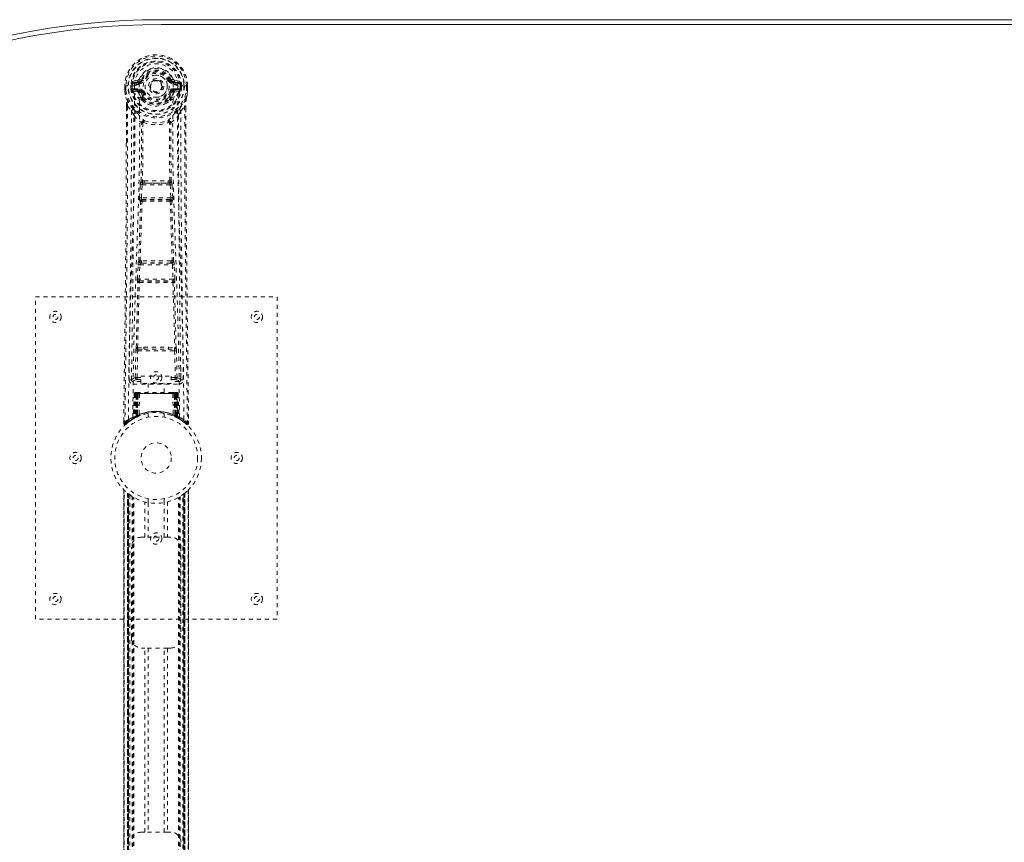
# Model space of a CAD drawing. Header units: inches. Extents: x 1.9 to 85.4, y 23 to 58.7.
# Tile 2 of 4: x 16.3 to 40.7, y 38.3 to 58.7. Entities that reach past the tile are written whole.
import ezdxf

# ---------------------------------------------------------------- set-up
doc = ezdxf.new("R2010")
doc.units = ezdxf.units.IN
doc.header["$MEASUREMENT"] = 0
doc.linetypes.add('SLD-Dashed', pattern=[0.075, 0.05, -0.025])
doc.linetypes.add('SLD-Solid', pattern=[0])

msp = doc.modelspace()

# ---------------------------------------------------------------- linework, layer by layer
at = {"color": 7, "linetype": 'SLD-Solid', "lineweight": 15}
for p, q in [((19.811, 58.704), (67.561, 58.704)), ((19.811, 58.586), (67.561, 58.586)), ((67.561, 58.586), (19.811, 58.586))]:
    msp.add_line(p, q, dxfattribs=at)
at = {"color": 7, "linetype": 'SLD-Dashed', "lineweight": 0}
for p, q in [((19.229, 57.203), (19.11, 57.18)), ((19.317, 57.208), (19.262, 57.23)), ((19.317, 57.208), (19.339, 57.198)), ((20.032, 57.198), (20.054, 57.208)), ((20.054, 57.208), (20.058, 57.2)), ((20.261, 57.18), (20.142, 57.203)), ((18.906, 57.062), (18.906, 56.946)), ((18.91, 57.062), (18.906, 57.062)), ((18.907, 57.063), (18.907, 56.946)), ((18.963, 57.062), (18.91, 57.062)), ((18.936, 57.06), (18.936, 56.946)), ((18.986, 57.062), (18.963, 57.062)), ((19.144, 57.062), (18.986, 57.062)), ((19.057, 56.989), (19.057, 57.059)), ((19.057, 56.989), (19.087, 56.99)), ((19.057, 56.989), (19.057, 56.989)), ((19.092, 57.06), (19.087, 57.059)), ((19.087, 57.059), (19.087, 56.99)), ((19.087, 56.989), (19.092, 56.971)), ((19.092, 56.981), (19.092, 57.06)), ((19.092, 56.971), (19.092, 56.981)), ((19.127, 56.992), (19.127, 56.962)), ((19.127, 56.992), (19.257, 56.992)), ((19.257, 56.937), (19.127, 56.962)), ((19.127, 56.962), (19.257, 56.962)), ((19.14, 57.144), (19.257, 57.164)), ((19.14, 57.144), (19.14, 57.114)), ((19.257, 57.144), (19.14, 57.144)), ((19.257, 57.114), (19.14, 57.114)), ((19.257, 57.164), (19.257, 57.144)), ((19.257, 57.114), (19.257, 57.144)), ((19.257, 56.992), (19.257, 56.962)), ((19.257, 56.937), (19.257, 56.962)), ((19.262, 57.097), (19.262, 57.099)), ((20.109, 57.099), (20.109, 57.097)), ((20.114, 57.164), (20.231, 57.144)), ((20.114, 57.164), (20.114, 57.144)), ((20.231, 57.144), (20.114, 57.144)), ((20.114, 57.114), (20.114, 57.144)), ((20.231, 57.114), (20.114, 57.114)), ((20.114, 56.992), (20.114, 56.962)), ((20.114, 56.992), (20.244, 56.992)), ((20.244, 56.962), (20.114, 56.937)), ((20.114, 56.937), (20.114, 56.962)), ((20.114, 56.962), (20.244, 56.962)), ((20.385, 57.062), (20.227, 57.062)), ((20.231, 57.114), (20.231, 57.144)), ((20.244, 56.962), (20.244, 56.992)), ((20.279, 57.06), (20.284, 57.059)), ((20.279, 56.981), (20.279, 57.06)), ((20.284, 56.989), (20.279, 56.971)), ((20.279, 56.971), (20.279, 56.981)), ((20.285, 56.99), (20.284, 57.059)), ((20.314, 57.06), (20.314, 56.989)), ((20.314, 57.06), (20.314, 57.06)), ((20.314, 56.989), (20.314, 56.989)), ((20.408, 57.062), (20.385, 57.062)), ((20.461, 57.062), (20.408, 57.062)), ((20.436, 56.946), (20.436, 57.06)), ((20.465, 57.062), (20.461, 57.062)), ((20.464, 56.946), (20.464, 57.063)), ((20.465, 57.062), (20.465, 56.946)), ((18.906, 56.946), (18.906, 56.942)), ((19.099, 56.944), (19.102, 56.94)), ((19.102, 56.94), (19.103, 56.939)), ((19.102, 56.939), (19.103, 56.939)), ((19.113, 56.928), (19.103, 56.939)), ((19.113, 56.928), (19.228, 56.907)), ((19.339, 56.907), (19.312, 56.896)), ((19.317, 56.746), (19.317, 56.765)), ((19.337, 56.7), (19.325, 56.718)), ((19.341, 56.77), (19.341, 56.752)), ((20.03, 56.752), (20.031, 56.77)), ((20.059, 56.896), (20.032, 56.907)), ((20.046, 56.718), (20.035, 56.7)), ((20.054, 56.746), (20.054, 56.765)), ((20.144, 56.907), (20.258, 56.928)), ((20.269, 56.94), (20.258, 56.928)), ((20.258, 56.928), (20.258, 56.928)), ((20.258, 56.928), (20.258, 56.928)), ((20.269, 56.94), (20.273, 56.944)), ((20.465, 56.942), (20.465, 56.946)), ((18.948, 56.561), (18.945, 55.637)), ((18.949, 55.637), (18.95, 56.561)), ((18.978, 56.56), (19.074, 56.444)), ((20.297, 56.444), (20.393, 56.56)), ((20.422, 56.507), (20.422, 56.561)), ((20.423, 56.561), (20.423, 56.508)), ((19.358, 56.142), (19.358, 56.142)), ((20.013, 56.142), (20.013, 56.142)), ((19.275, 54.289), (19.292, 54.606)), ((19.32, 54.286), (19.336, 54.604)), ((19.336, 54.604), (20.035, 54.604)), ((19.386, 54.702), (19.346, 54.702)), ((19.355, 54.648), (19.394, 54.649)), ((19.977, 54.649), (19.394, 54.649)), ((19.977, 54.649), (20.016, 54.648)), ((20.025, 54.702), (19.985, 54.702)), ((20.035, 54.604), (20.051, 54.286)), ((20.096, 54.289), (20.079, 54.606)), ((20.051, 54.286), (19.32, 54.286)), ((19.299, 54.194), (19.285, 54.199)), ((19.343, 54.237), (19.329, 54.242)), ((19.329, 54.242), (20.042, 54.242)), ((20.042, 54.242), (20.028, 54.237)), ((20.072, 54.194), (20.087, 54.199)), ((19.22, 52.271), (19.238, 52.624)), ((19.265, 52.269), (19.282, 52.621)), ((19.282, 52.621), (20.089, 52.621)), ((19.32, 52.718), (19.287, 52.717)), ((19.329, 52.666), (19.297, 52.666)), ((20.042, 52.666), (19.329, 52.666)), ((20.042, 52.666), (20.074, 52.666)), ((20.084, 52.717), (20.052, 52.718)), ((20.089, 52.621), (20.106, 52.269)), ((20.151, 52.271), (20.134, 52.624)), ((19.227, 52.181), (19.235, 52.178)), ((20.106, 52.269), (19.265, 52.269)), ((19.279, 52.22), (19.271, 52.224)), ((19.271, 52.224), (20.1, 52.224)), ((20.1, 52.224), (20.092, 52.22)), ((20.136, 52.178), (20.144, 52.181)), ((16.686, 43.829), (16.686, 51.829)), ((16.686, 51.829), (22.686, 51.829)), ((22.686, 51.829), (22.686, 43.829)), ((19.167, 49.826), (19.182, 50.487)), ((19.212, 49.825), (19.227, 50.486)), ((19.224, 50.571), (19.381, 50.578)), ((19.227, 50.486), (20.144, 50.486)), ((19.235, 50.527), (19.388, 50.529)), ((19.388, 50.529), (19.983, 50.529)), ((19.983, 50.529), (20.136, 50.527)), ((19.99, 50.578), (20.147, 50.571)), ((20.144, 50.486), (20.16, 49.825)), ((20.204, 49.826), (20.189, 50.487)), ((19.077, 50.058), (19.073, 49.771)), ((20.298, 49.771), (20.295, 50.059)), ((19.073, 49.769), (19.074, 49.761)), ((19.118, 49.723), (19.118, 49.663)), ((19.306, 49.723), (19.118, 49.723)), ((19.118, 49.663), (20.253, 49.663)), ((19.212, 49.78), (19.212, 49.825)), ((19.212, 49.825), (19.306, 49.825)), ((19.212, 49.78), (19.306, 49.78)), ((19.306, 49.856), (20.056, 49.856)), ((19.306, 49.676), (19.306, 49.856)), ((20.056, 49.676), (19.306, 49.676)), ((19.491, 49.676), (19.491, 49.454)), ((19.881, 49.454), (19.881, 49.676)), ((20.056, 49.856), (20.056, 49.676)), ((20.056, 49.825), (20.16, 49.825)), ((20.056, 49.78), (20.16, 49.78)), ((20.253, 49.723), (20.056, 49.723)), ((20.16, 49.78), (20.16, 49.825)), ((20.253, 49.663), (20.253, 49.723)), ((20.297, 49.761), (20.298, 49.769)), ((19.14, 49.425), (19.119, 48.819)), ((19.153, 49.425), (19.132, 48.827)), ((19.153, 49.425), (19.14, 49.425)), ((19.174, 49.428), (19.151, 48.835)), ((19.171, 49.425), (19.151, 48.838)), ((19.239, 49.425), (19.171, 49.425)), ((19.179, 49.425), (19.178, 48.868)), ((19.187, 49.454), (19.179, 49.454)), ((19.186, 49.425), (19.179, 49.425)), ((19.193, 49.454), (19.183, 49.454)), ((19.186, 49.425), (20.185, 49.425)), ((19.186, 48.871), (19.186, 49.425)), ((19.192, 48.874), (19.192, 49.425)), ((19.192, 49.425), (19.199, 49.425)), ((19.199, 49.454), (19.193, 49.454)), ((19.199, 49.425), (19.199, 48.878)), ((20.172, 49.425), (19.199, 49.425)), ((19.255, 49.454), (19.201, 49.454)), ((19.211, 49.425), (19.21, 48.883)), ((19.217, 49.454), (19.211, 49.454)), ((19.217, 49.425), (19.211, 49.425)), ((19.217, 49.454), (19.255, 49.454)), ((19.217, 49.425), (20.154, 49.425)), ((19.217, 48.886), (19.217, 49.425)), ((19.219, 48.873), (19.239, 49.425)), ((19.239, 49.425), (19.22, 48.874)), ((19.27, 49.425), (19.239, 49.425)), ((19.239, 49.425), (19.239, 49.425)), ((19.27, 49.425), (19.265, 48.903)), ((19.277, 49.454), (19.269, 49.454)), ((20.102, 49.425), (19.27, 49.425)), ((20.094, 49.454), (19.277, 49.454)), ((20.102, 49.454), (20.094, 49.454)), ((20.102, 49.425), (20.106, 48.903)), ((20.132, 49.425), (20.102, 49.425)), ((20.17, 49.454), (20.116, 49.454)), ((20.116, 49.454), (20.154, 49.454)), ((20.151, 48.874), (20.132, 49.425)), ((20.132, 49.425), (20.133, 49.425)), ((20.133, 49.425), (20.152, 48.873)), ((20.2, 49.425), (20.133, 49.425)), ((20.16, 49.454), (20.154, 49.454)), ((20.16, 49.425), (20.154, 49.425)), ((20.154, 49.425), (20.154, 48.886)), ((20.161, 48.883), (20.16, 49.425)), ((20.178, 49.454), (20.172, 49.454)), ((20.172, 48.878), (20.172, 49.425)), ((20.172, 49.425), (20.179, 49.425)), ((20.188, 49.454), (20.178, 49.454)), ((20.179, 49.425), (20.179, 48.874)), ((20.192, 49.454), (20.185, 49.454)), ((20.192, 49.425), (20.185, 49.425)), ((20.185, 49.425), (20.185, 48.871)), ((20.193, 48.868), (20.192, 49.425)), ((20.22, 48.835), (20.197, 49.428)), ((20.2, 49.425), (20.22, 48.838)), ((20.218, 49.425), (20.239, 48.827)), ((20.231, 49.425), (20.218, 49.425)), ((20.231, 49.425), (20.253, 48.819)), ((19.486, 48.936), (19.486, 48.84)), ((19.886, 48.84), (19.886, 48.936)), ((18.88, 48.754), (18.879, 48.688)), ((18.88, 48.754), (18.879, 48.687)), ((18.879, 48.687), (18.909, 48.687)), ((18.881, 48.751), (18.881, 48.687)), ((18.928, 48.666), (18.97, 48.7)), ((19.104, 48.795), (19.117, 48.803)), ((19.119, 48.819), (19.132, 48.827)), ((19.136, 48.813), (19.202, 48.847)), ((19.151, 48.838), (19.219, 48.873)), ((19.178, 48.868), (19.186, 48.871)), ((19.191, 48.842), (19.178, 48.868)), ((19.191, 48.842), (19.182, 48.838)), ((19.198, 48.845), (19.191, 48.842)), ((19.199, 48.878), (19.192, 48.874)), ((19.204, 48.848), (19.192, 48.874)), ((19.196, 48.844), (19.204, 48.848)), ((19.211, 48.851), (19.199, 48.878)), ((19.202, 48.847), (19.203, 48.848)), ((19.203, 48.848), (19.211, 48.851)), ((19.21, 48.883), (19.217, 48.886)), ((19.222, 48.857), (19.21, 48.883)), ((19.22, 48.874), (19.219, 48.873)), ((19.229, 48.859), (19.222, 48.857)), ((20.154, 48.886), (20.143, 48.859)), ((20.149, 48.857), (20.143, 48.859)), ((20.161, 48.883), (20.149, 48.857)), ((20.152, 48.873), (20.151, 48.874)), ((20.152, 48.873), (20.22, 48.838)), ((20.154, 48.886), (20.161, 48.883)), ((20.172, 48.878), (20.16, 48.851)), ((20.179, 48.874), (20.167, 48.848)), ((20.168, 48.848), (20.169, 48.847)), ((20.169, 48.847), (20.184, 48.84)), ((20.179, 48.874), (20.172, 48.878)), ((20.185, 48.871), (20.173, 48.845)), ((20.18, 48.842), (20.173, 48.845)), ((20.193, 48.868), (20.18, 48.842)), ((20.207, 48.828), (20.18, 48.842)), ((20.185, 48.871), (20.193, 48.868)), ((20.201, 48.831), (20.236, 48.813)), ((20.239, 48.827), (20.253, 48.819)), ((20.248, 48.807), (20.261, 48.799)), ((20.254, 48.803), (20.267, 48.795)), ((20.401, 48.7), (20.443, 48.666)), ((20.462, 48.687), (20.442, 48.665)), ((20.492, 48.688), (20.491, 48.755)), ((18.88, 47.042), (18.88, 34.615)), ((18.881, 47.044), (18.881, 34.613)), ((18.881, 34.614), (18.881, 47.043)), ((18.893, 34.627), (18.893, 47.031)), ((18.971, 34.697), (18.971, 46.96)), ((18.971, 46.96), (18.971, 34.697)), ((18.975, 46.956), (18.975, 34.701)), ((18.979, 34.704), (18.979, 46.953)), ((18.979, 46.953), (18.979, 34.704)), ((18.985, 46.949), (18.985, 34.709)), ((18.994, 34.716), (18.994, 46.941)), ((18.995, 34.717), (18.995, 46.94)), ((18.997, 46.939), (18.997, 34.718)), ((18.999, 46.937), (18.999, 34.72)), ((20.372, 34.72), (20.372, 46.937)), ((20.374, 34.718), (20.374, 46.939)), ((20.376, 46.94), (20.376, 34.717)), ((20.38, 46.944), (20.38, 34.714)), ((20.392, 46.953), (20.392, 34.704)), ((20.392, 34.704), (20.392, 46.953)), ((20.395, 34.702), (20.395, 46.955)), ((20.396, 34.701), (20.396, 46.956)), ((20.401, 46.96), (20.401, 34.697)), ((20.401, 34.697), (20.401, 46.96)), ((20.479, 47.031), (20.479, 34.627)), ((20.491, 34.613), (20.491, 47.044)), ((20.491, 47.043), (20.491, 34.614)), ((20.491, 34.615), (20.491, 47.042)), ((19.03, 46.915), (19.03, 34.743)), ((19.087, 34.781), (19.087, 46.876)), ((19.113, 34.797), (19.113, 46.86)), ((19.13, 34.807), (19.13, 46.85)), ((19.404, 45.864), (19.404, 46.739)), ((19.486, 46.818), (19.486, 46.721)), ((19.488, 46.721), (19.488, 45.864)), ((19.883, 45.864), (19.883, 46.721)), ((19.886, 46.721), (19.886, 46.818)), ((19.967, 46.739), (19.967, 45.864)), ((20.241, 34.807), (20.241, 46.85)), ((20.259, 34.797), (20.259, 46.86)), ((20.284, 34.781), (20.284, 46.876)), ((20.35, 34.737), (20.35, 46.921)), ((19.321, 45.864), (19.404, 45.864)), ((19.967, 45.864), (19.404, 45.864)), ((19.967, 45.864), (20.051, 45.864)), ((19.071, 43.364), (19.071, 45.614)), ((20.301, 45.614), (20.301, 43.364)), ((22.686, 43.829), (16.686, 43.829)), ((19.404, 43.114), (19.321, 43.114)), ((19.404, 38.544), (19.404, 43.114)), ((19.967, 43.114), (19.404, 43.114)), ((19.488, 43.114), (19.488, 38.544)), ((19.883, 38.544), (19.883, 43.114)), ((19.967, 43.114), (19.967, 38.544)), ((20.051, 43.114), (19.967, 43.114)), ((19.321, 38.544), (19.404, 38.544)), ((19.967, 38.544), (19.404, 38.544)), ((19.967, 38.544), (20.051, 38.544))]:
    msp.add_line(p, q, dxfattribs=at)
at = {"color": 7, "linetype": 'SLD-Dashed', "lineweight": 0, "flags": 128}
for points in [[(19.262, 57.099), (19.268, 57.176), (19.291, 57.25), (19.33, 57.319), (19.384, 57.379), (19.449, 57.428), (19.523, 57.464), (19.603, 57.486), (19.686, 57.493), (19.768, 57.486), (19.848, 57.464), (19.922, 57.428), (19.987, 57.379), (20.041, 57.319), (20.08, 57.25), (20.103, 57.176), (20.109, 57.099)], [(19.307, 57.192), (19.313, 57.199), (19.317, 57.208)], [(18.906, 57.062), (18.906, 57.062), (18.907, 57.062), (18.907, 57.062)], [(18.998, 48.781), (19.005, 49.828), (19.025, 50.873), (19.054, 51.915), (19.089, 52.953), (19.123, 53.987), (19.149, 55.017), (19.157, 56.042), (19.145, 57.062)], [(19.087, 56.989), (19.087, 56.99), (19.087, 56.99)], [(19.092, 56.981), (19.109, 56.989), (19.127, 56.992)], [(19.14, 57.114), (19.117, 57.118), (19.097, 57.131)], [(19.107, 48.836), (19.116, 49.881), (19.137, 50.924), (19.169, 51.964), (19.206, 52.999), (19.242, 54.03), (19.269, 55.057), (19.277, 56.079), (19.262, 57.096)], [(19.257, 57.164), (19.294, 57.178), (19.307, 57.192)], [(19.367, 57.187), (19.361, 57.189), (19.356, 57.191), (19.351, 57.193), (19.347, 57.195), (19.344, 57.196), (19.341, 57.197), (19.34, 57.198), (19.339, 57.198)], [(20.005, 57.187), (20.01, 57.189), (20.015, 57.191), (20.02, 57.193), (20.024, 57.195), (20.027, 57.196), (20.03, 57.197), (20.032, 57.198), (20.032, 57.198)], [(20.264, 48.836), (20.256, 49.881), (20.234, 50.924), (20.203, 51.964), (20.165, 53), (20.129, 54.031), (20.103, 55.058), (20.095, 56.08), (20.109, 57.096)], [(20.373, 48.781), (20.366, 49.828), (20.347, 50.873), (20.317, 51.915), (20.282, 52.953), (20.248, 53.987), (20.223, 55.017), (20.214, 56.042), (20.227, 57.062)], [(20.274, 57.131), (20.254, 57.118), (20.231, 57.114)], [(20.244, 56.992), (20.263, 56.989), (20.279, 56.981)], [(20.284, 57.059), (20.288, 57.06), (20.295, 57.06), (20.304, 57.06), (20.314, 57.06)], [(20.285, 56.99), (20.284, 56.99), (20.284, 56.989)], [(20.314, 56.989), (20.304, 56.989), (20.295, 56.99), (20.288, 56.99), (20.285, 56.99)], [(20.464, 57.062), (20.464, 57.062), (20.465, 57.062), (20.465, 57.062)], [(18.906, 56.946), (18.919, 56.849), (18.935, 56.772)], [(18.906, 56.942), (18.907, 56.942), (18.909, 56.942), (18.912, 56.943), (18.916, 56.943), (18.92, 56.944), (18.925, 56.944), (18.93, 56.945), (18.936, 56.946)], [(18.936, 56.946), (18.929, 56.946), (18.923, 56.946), (18.918, 56.946), (18.913, 56.946), (18.909, 56.946), (18.907, 56.946), (18.906, 56.946), (18.906, 56.946)], [(18.906, 56.942), (18.918, 56.852), (18.937, 56.761)], [(18.935, 56.772), (18.935, 56.767), (18.937, 56.761)], [(19.116, 56.483), (19.016, 56.607), (18.937, 56.761)], [(19.255, 56.885), (19.241, 56.902), (19.228, 56.907)], [(19.317, 56.765), (19.285, 56.817), (19.255, 56.885)], [(19.312, 56.896), (19.339, 56.832), (19.369, 56.783)], [(19.367, 56.919), (19.361, 56.916), (19.356, 56.914), (19.351, 56.912), (19.347, 56.911), (19.344, 56.909), (19.341, 56.908), (19.34, 56.907), (19.339, 56.907)], [(20.002, 56.783), (20.032, 56.832), (20.059, 56.896)], [(20.005, 56.919), (20.01, 56.916), (20.015, 56.914), (20.02, 56.912), (20.024, 56.911), (20.027, 56.909), (20.03, 56.908), (20.032, 56.907), (20.032, 56.907)], [(20.054, 56.765), (20.087, 56.817), (20.116, 56.885)], [(20.116, 56.885), (20.13, 56.902), (20.144, 56.907)], [(20.255, 56.483), (20.356, 56.607), (20.435, 56.761)], [(20.435, 56.761), (20.452, 56.841), (20.465, 56.942)], [(20.435, 56.761), (20.436, 56.767), (20.436, 56.772)], [(20.465, 56.946), (20.452, 56.849), (20.436, 56.772)], [(20.465, 56.946), (20.466, 56.946), (20.464, 56.946), (20.462, 56.946), (20.458, 56.946), (20.454, 56.946), (20.448, 56.946), (20.442, 56.946), (20.436, 56.946)], [(20.465, 56.942), (20.464, 56.942), (20.462, 56.942), (20.459, 56.943), (20.456, 56.943), (20.451, 56.944), (20.446, 56.944), (20.441, 56.945), (20.436, 56.946)], [(18.978, 56.56), (18.976, 55.094), (18.967, 53.622), (18.953, 52.175), (18.95, 51.954), (18.948, 51.724), (18.945, 51.521), (18.943, 51.322), (18.94, 51.107), (18.938, 50.957), (18.936, 50.8), (18.934, 50.643), (18.933, 50.526), (18.931, 50.386), (18.929, 50.224), (18.924, 49.891), (18.922, 49.687), (18.919, 49.432), (18.915, 49.171), (18.912, 48.922), (18.909, 48.687)], [(18.948, 56.561), (18.948, 56.561), (18.949, 56.561), (18.951, 56.56), (18.955, 56.56), (18.96, 56.56), (18.966, 56.56), (18.972, 56.56), (18.978, 56.56)], [(19.337, 56.7), (19.411, 56.642), (19.468, 56.613)], [(19.903, 56.613), (19.96, 56.642), (20.035, 56.7)], [(20.393, 56.56), (20.399, 56.56), (20.405, 56.56), (20.411, 56.56), (20.416, 56.56), (20.42, 56.56), (20.422, 56.561), (20.423, 56.561), (20.423, 56.561)], [(20.393, 56.56), (20.395, 55.096), (20.404, 53.622), (20.418, 52.175), (20.421, 51.928), (20.424, 51.669), (20.427, 51.454), (20.43, 51.225), (20.433, 50.975), (20.436, 50.704), (20.439, 50.486), (20.442, 50.223), (20.447, 49.899), (20.449, 49.689), (20.453, 49.431), (20.456, 49.169), (20.459, 48.921), (20.462, 48.687)], [(20.423, 56.508), (20.431, 53.938), (20.459, 51.313), (20.492, 48.687)], [(19.074, 56.444), (19.074, 55.924), (19.072, 55.391), (19.069, 54.845), (19.066, 54.331), (19.062, 53.801), (19.056, 53.249), (19.051, 52.76), (19.048, 52.503), (19.045, 52.23), (19.041, 51.941), (19.037, 51.637), (19.034, 51.362), (19.031, 51.121), (19.028, 50.93), (19.025, 50.715), (19.022, 50.474), (19.019, 50.249), (19.017, 50.056), (19.015, 49.896), (19.013, 49.769)], [(19.133, 56.331), (19.22, 56.231), (19.32, 56.143)], [(19.212, 56.395), (19.221, 56.386), (19.226, 56.38)], [(20.051, 56.143), (20.152, 56.231), (20.238, 56.331)], [(20.145, 56.38), (20.15, 56.386), (20.16, 56.395)], [(20.358, 49.769), (20.357, 49.905), (20.354, 50.077), (20.352, 50.286), (20.348, 50.531), (20.345, 50.78), (20.342, 50.999), (20.34, 51.153), (20.338, 51.291), (20.337, 51.412), (20.335, 51.568), (20.333, 51.731), (20.331, 51.887), (20.321, 52.7), (20.312, 53.518), (20.304, 54.491), (20.299, 55.481), (20.297, 56.444)], [(19.311, 54.695), (19.321, 55.416), (19.322, 56.134)], [(19.368, 56.153), (19.363, 56.162), (19.356, 56.168), (19.348, 56.171), (19.34, 56.171), (19.333, 56.168), (19.327, 56.162), (19.322, 56.153), (19.32, 56.143)], [(19.358, 56.142), (19.357, 55.423), (19.346, 54.702)], [(20.051, 56.143), (20.049, 56.153), (20.045, 56.162), (20.038, 56.168), (20.031, 56.171), (20.023, 56.171), (20.015, 56.168), (20.008, 56.162), (20.003, 56.153)], [(20.025, 54.702), (20.014, 55.423), (20.013, 56.142)], [(20.061, 54.695), (20.05, 55.416), (20.049, 56.134)], [(18.945, 55.637), (18.94, 53.938), (18.913, 51.313), (18.88, 48.754)], [(19.292, 54.606), (19.297, 54.606), (19.307, 54.605), (19.321, 54.605), (19.336, 54.604)], [(19.355, 54.648), (19.354, 54.648), (19.352, 54.647), (19.349, 54.644), (19.343, 54.634), (19.339, 54.62), (19.336, 54.604)], [(19.386, 54.702), (19.686, 54.704), (19.985, 54.702)], [(19.394, 54.649), (19.686, 54.65), (19.977, 54.649)], [(20.035, 54.604), (20.05, 54.605), (20.064, 54.605), (20.074, 54.606), (20.079, 54.606)], [(19.275, 54.289), (19.28, 54.288), (19.291, 54.288), (19.305, 54.287), (19.32, 54.286)], [(19.329, 54.242), (19.324, 54.245), (19.321, 54.255), (19.32, 54.262), (19.319, 54.27), (19.319, 54.278), (19.32, 54.286)], [(20.051, 54.286), (20.052, 54.278), (20.052, 54.27), (20.052, 54.262), (20.051, 54.255), (20.047, 54.245), (20.042, 54.242)], [(20.051, 54.286), (20.066, 54.287), (20.08, 54.288), (20.091, 54.288), (20.096, 54.289)], [(19.253, 52.713), (19.277, 53.455), (19.299, 54.194)], [(19.287, 52.717), (19.312, 53.46), (19.335, 54.2)], [(20.037, 54.2), (20.059, 53.46), (20.084, 52.717)], [(20.119, 52.713), (20.094, 53.455), (20.072, 54.194)], [(19.238, 52.624), (19.24, 52.656), (19.24, 52.658)], [(19.238, 52.624), (19.242, 52.623), (19.252, 52.623), (19.267, 52.622), (19.282, 52.621)], [(20.089, 52.621), (20.104, 52.622), (20.119, 52.623), (20.129, 52.623), (20.134, 52.624)], [(20.134, 52.624), (20.131, 52.656), (20.131, 52.658)], [(19.191, 50.569), (19.211, 51.375), (19.235, 52.178)], [(19.22, 52.271), (19.225, 52.271), (19.235, 52.27), (19.25, 52.27), (19.265, 52.269)], [(19.224, 50.571), (19.244, 51.377), (19.269, 52.181)], [(20.102, 52.181), (20.127, 51.377), (20.147, 50.571)], [(20.106, 52.269), (20.121, 52.27), (20.136, 52.27), (20.146, 52.271), (20.151, 52.271)], [(20.18, 50.569), (20.161, 51.375), (20.136, 52.178)], [(19.182, 50.487), (19.187, 50.487), (19.197, 50.487), (19.212, 50.486), (19.227, 50.486)], [(19.381, 50.578), (19.686, 50.578), (19.99, 50.578)], [(19.388, 50.529), (19.686, 50.529), (19.983, 50.529)], [(20.144, 50.486), (20.159, 50.486), (20.174, 50.487), (20.184, 50.487), (20.189, 50.487)], [(19.167, 49.826), (19.097, 49.797), (19.073, 49.769)], [(19.118, 49.723), (19.142, 49.752), (19.212, 49.78)], [(19.167, 49.826), (19.172, 49.826), (19.182, 49.826), (19.196, 49.825), (19.212, 49.825)], [(20.16, 49.825), (20.176, 49.825), (20.19, 49.826), (20.2, 49.826), (20.204, 49.826)], [(20.16, 49.78), (20.229, 49.752), (20.253, 49.723)], [(20.298, 49.769), (20.274, 49.797), (20.204, 49.826)], [(19.14, 49.425), (19.143, 49.425), (19.151, 49.425), (19.164, 49.425), (19.179, 49.425)], [(19.192, 49.425), (19.178, 49.425), (19.165, 49.425), (19.157, 49.425), (19.153, 49.425)], [(19.171, 49.425), (19.172, 49.425), (19.174, 49.425), (19.177, 49.425), (19.182, 49.425), (19.188, 49.425), (19.195, 49.425), (19.203, 49.425), (19.211, 49.425)], [(20.16, 49.425), (20.169, 49.425), (20.176, 49.425), (20.183, 49.425), (20.189, 49.425), (20.194, 49.425), (20.198, 49.425), (20.2, 49.425), (20.2, 49.425)], [(20.17, 49.454), (20.17, 49.454), (20.168, 49.454)], [(20.218, 49.425), (20.215, 49.425), (20.206, 49.425), (20.194, 49.425), (20.179, 49.425)], [(20.192, 49.425), (20.208, 49.425), (20.22, 49.425), (20.229, 49.425), (20.231, 49.425)], [(20.2, 49.424), (20.199, 49.431), (20.198, 49.433)], [(18.882, 48.688), (18.884, 48.68), (18.887, 48.672), (18.892, 48.666), (18.899, 48.661), (18.906, 48.658), (18.913, 48.657), (18.921, 48.659), (18.927, 48.663)], [(18.929, 48.665), (18.962, 48.693), (18.97, 48.7)], [(19.046, 48.756), (19.095, 48.789), (19.14, 48.814)], [(19.186, 48.871), (19.191, 48.861), (19.195, 48.853), (19.198, 48.847), (19.198, 48.845)], [(19.217, 48.886), (19.221, 48.876), (19.225, 48.867), (19.228, 48.861), (19.229, 48.859)], [(20.222, 48.83), (20.221, 48.836), (20.221, 48.838)], [(20.237, 48.812), (20.276, 48.789), (20.325, 48.757)], [(20.259, 48.802), (20.252, 48.813), (20.248, 48.827)], [(20.444, 48.667), (20.451, 48.663), (20.459, 48.661), (20.467, 48.66), (20.475, 48.662), (20.482, 48.665), (20.487, 48.671), (20.491, 48.677), (20.492, 48.685)], [(20.492, 48.687), (20.492, 48.688), (20.49, 48.688), (20.483, 48.687), (20.474, 48.687), (20.468, 48.687), (20.462, 48.687)]]:
    msp.add_lwpolyline(points, dxfattribs=at)
at = {"color": 7, "linetype": 'SLD-Dashed', "lineweight": 0}
for centre, radius in [((19.686, 57.053), 0.7), ((19.686, 57.053), 0.69), ((19.686, 57.053), 0.623), ((19.686, 57.053), 0.32), ((19.686, 57.053), 0.275), ((19.686, 57.053), 0.188), ((19.686, 57.053), 0.157), ((19.686, 57.053), 0.142), ((19.686, 57.053), 0.139), ((19.686, 57.053), 0.138), ((17.186, 51.329), 0.14), ((17.186, 51.329), 0.0625), ((22.186, 51.329), 0.14), ((22.186, 51.329), 0.0625), ((19.686, 49.829), 0.14), ((19.686, 49.829), 0.0625), ((19.686, 47.829), 1.125), ((19.686, 47.829), 1.03), ((19.686, 47.829), 0.376), ((17.686, 47.829), 0.141), ((21.686, 47.829), 0.14), ((17.686, 47.829), 0.0625), ((21.686, 47.829), 0.0625), ((19.686, 45.829), 0.141), ((19.686, 45.829), 0.0625), ((17.186, 44.329), 0.14), ((17.186, 44.329), 0.0625), ((22.186, 44.329), 0.14), ((22.186, 44.329), 0.0625)]:
    msp.add_circle(centre, radius, dxfattribs=at)
at = {"color": 7, "linetype": 'SLD-Solid', "lineweight": 15}
for radius in [17.875, 17.757, 17.757]:
    msp.add_arc((19.811, 40.829), radius, 90, 270, dxfattribs=at)
at = {"color": 7, "linetype": 'SLD-Dashed', "lineweight": 0}
for centre, radius, start, end in [((19.686, 57.053), 0.78, 0, 179.3038), ((19.686, 57.053), 0.78, 0.7166, 179.2834), ((19.686, 57.053), 0.75, 0.5684, 179.4316), ((19.686, 57.053), 0.629, 0.6528, 179.3472), ((19.686, 57.053), 0.599, 0.6527, 179.3473), ((19.686, 57.068), 0.541, 359.3501, 180.6499), ((19.686, 57.053), 0.459, 22.774, 157.226), ((19.686, 57.053), 0.4, 22.774, 157.226), ((19.258, 57.194), 0.0301, 162.3516, 268.5753), ((19.22, 57.248), 0.0454, 281.2502, 337.5703), ((19.686, 57.053), 0.376, 22.774, 157.226), ((19.686, 57.053), 0.346, 22.7738, 157.2262), ((19.686, 57.053), 0.275, 90.0001, 269.9999), ((19.686, 57.053), 0.275, 270.0001, 89.9999), ((20.652, 55.86), 1.474, 111.6203, 113.9262), ((20.12, 57.235), 0.0715, 209.6306, 265.2066), ((20.151, 57.248), 0.0454, 202.4878, 258.6917), ((20.114, 57.194), 0.0301, 271.4243, 17.6488), ((18.954, 57.584), 0.524, 264.9411, 268.044), ((19.084, 58.108), 1.049, 268.5369, 270.1565), ((19.686, 57.053), 0.632, 185.8274, 354.1726), ((19.686, 57.053), 0.602, 186.0327, 353.9673), ((19.686, 57.053), 0.593, 172.3909, 179.3289), ((19.178, 56.978), 0.0864, 184.5767, 202.6877), ((19.301, 57.104), 0.206, 158.3384, 172.3452), ((19.126, 56.931), 0.0306, 89.0724, 154.5732), ((19.139, 57.174), 0.0299, 167.8899, 271.9542), ((19.264, 56.875), 0.221, 90.3085, 122.52), ((19.257, 57.233), 0.089, 270, 337.226), ((19.257, 57.233), 0.119, 270.001, 337.2257), ((19.257, 56.873), 0.119, 22.7738, 89.9995), ((19.257, 56.873), 0.089, 22.774, 90), ((20.114, 57.233), 0.119, 202.775, 269.9994), ((20.114, 56.873), 0.119, 90.0001, 157.2255), ((20.114, 57.233), 0.089, 202.774, 270), ((20.114, 56.873), 0.089, 90, 157.226), ((20.103, 56.864), 0.233, 58.0388, 88.5928), ((20.232, 57.174), 0.0299, 268.0482, 12.1078), ((20.245, 56.931), 0.0306, 25.4343, 90.9201), ((20.07, 57.104), 0.206, 7.6602, 21.6555), ((20.164, 56.985), 0.116, 339.6374, 353.1077), ((19.686, 57.053), 0.593, 0.6711, 7.6091), ((20.421, 57.551), 0.491, 271.7202, 275.03), ((18.936, 56.946), 0.03, 180.0028, 185.051), ((19.686, 57.053), 0.787, 188.0937, 351.9063), ((17.762, 56.591), 1.187, 358.5706, 8.7912), ((19.686, 57.053), 0.758, 188.0937, 351.9063), ((15.464, 55.944), 3.568, 9.9429, 13.2522), ((19.555, 57.149), 0.499, 204.8889, 243.9933), ((19.494, 57.15), 0.441, 210.2268, 246.4265), ((19.257, 56.907), 0.0299, 91.0999, 178.7741), ((19.285, 56.879), 0.031, 31.5729, 169.8998), ((19.251, 56.872), 0.0649, 21.3196, 85.0763), ((19.347, 56.762), 0.0305, 44.5487, 174.2825), ((19.339, 56.725), 0.0459, 88.3018, 118.8646), ((19.34, 56.706), 0.046, 88.2957, 118.8062), ((19.362, 56.743), 0.0449, 175.0918, 213.9402), ((19.376, 56.697), 0.0396, 127.1306, 174.8136), ((19.686, 57.053), 0.376, 202.774, 337.226), ((19.368, 56.748), 0.0347, 87.2625, 140.6069), ((19.686, 57.065), 0.453, 220.4514, 319.5486), ((19.374, 56.753), 0.033, 181.8709, 228.3863), ((19.686, 57.092), 0.494, 227.4888, 312.5112), ((19.686, 57.053), 0.346, 202.7741, 337.2259), ((19.686, 57.046), 0.411, 219.7066, 320.2934), ((20.024, 56.762), 0.0305, 5.7216, 135.4472), ((20.004, 56.748), 0.0347, 39.3986, 92.7321), ((19.997, 56.753), 0.033, 311.6125, 358.1187), ((19.995, 56.697), 0.0396, 5.1697, 52.8768), ((20.032, 56.706), 0.0459, 61.1857, 91.7097), ((20.032, 56.725), 0.0459, 61.1354, 91.6982), ((19.821, 57.144), 0.492, 295.7072, 335.4808), ((20.009, 56.743), 0.0448, 326.2137, 4.9464), ((19.877, 57.15), 0.441, 293.5931, 329.7441), ((20.12, 56.872), 0.0649, 94.9221, 158.682), ((20.086, 56.879), 0.031, 10.1751, 148.3528), ((20.114, 56.907), 0.0299, 1.1684, 88.9531), ((23.907, 55.944), 3.568, 166.7478, 170.0571), ((21.61, 56.591), 1.187, 171.2126, 181.4269), ((19.408, 56.126), 0.461, 129.1758, 136.3338), ((20.669, 58.064), 2.215, 225.5106, 228.8662), ((19.686, 57.033), 0.473, 242.6129, 297.3874), ((18.703, 58.063), 2.215, 311.1342, 314.4905), ((19.964, 56.126), 0.461, 43.6655, 50.8246), ((-480.378, 57.649), 499.513, 359.09606, 359.84884), ((14.341, 53.893), 5.377, 26.9701, 28.3301), ((19.194, 56.329), 0.0608, 58.003, 177.4267), ((19.958, 56.892), 0.893, 214.9902, 231.1465), ((19.413, 56.892), 0.893, 308.8523, 325.0114), ((20.177, 56.329), 0.0608, 2.5699, 122.0028), ((24.999, 53.909), 5.342, 151.6643, 153.0332), ((519.807, 57.65), 499.571, 180.15123, 180.90392), ((19.381, 56.138), 0.0608, 73.7745, 175.9548), ((19.309, 56.135), 0.0133, 356.7983, 33.9649), ((19.355, 56.071), 0.0709, 87.2871, 117.2742), ((19.371, 56.141), 0.0128, 102.3291, 173.3697), ((19.44, 56.136), 0.0738, 124.9765, 166.7603), ((19.686, 57.066), 0.966, 250.8185, 289.1822), ((19.686, 56.99), 0.844, 250.0601, 289.9396), ((19.991, 56.138), 0.0608, 4.0438, 106.2253), ((19.931, 56.136), 0.0738, 13.2455, 55.0177), ((20, 56.141), 0.0128, 6.6477, 77.6669), ((20.016, 56.071), 0.0708, 62.7112, 92.7187), ((20.062, 56.135), 0.0134, 146.1152, 183.2652), ((19.473, 54.615), 0.181, 153.5373, 182.7753), ((19.341, 54.628), 0.0735, 85.51, 114.1516), ((19.356, 54.694), 0.0457, 178.2733, 268.1457), ((19.449, 54.691), 0.104, 173.857, 204.0356), ((19.486, 54.689), 0.101, 172.2334, 203.4725), ((19.885, 54.689), 0.101, 336.5241, 7.765), ((19.922, 54.691), 0.104, 335.968, 6.1394), ((20.015, 54.694), 0.0457, 271.8531, 1.7308), ((19.978, 54.606), 0.0575, 357.8245, 47.5871), ((20.031, 54.629), 0.0729, 65.7376, 94.6046), ((19.899, 54.615), 0.181, 357.2188, 26.4684), ((19.436, 54.26), 0.163, 169.7829, 201.8698), ((19.935, 54.26), 0.163, 338.1243, 10.2233), ((19.33, 54.196), 0.0451, 90.8601, 176.7747), ((19.344, 54.192), 0.0451, 90.8965, 176.6079), ((19.328, 54.126), 0.0749, 85.0924, 112.9508), ((19.392, 54.206), 0.0574, 147.5053, 185.9268), ((19.686, 91.573), 37.374, 269.4617, 270.5381), ((19.686, 86.832), 32.597, 269.3981, 270.6019), ((20.027, 54.192), 0.0451, 3.3956, 89.0999), ((19.979, 54.206), 0.0579, 354.2272, 32.3406), ((20.043, 54.125), 0.075, 67.0738, 94.8912), ((20.042, 54.196), 0.0451, 3.2253, 89.1399), ((19.376, 52.656), 0.136, 155.3346, 179.2502), ((19.28, 52.633), 0.0843, 84.8717, 108.7961), ((19.297, 52.711), 0.0448, 177.9354, 222.9039), ((19.297, 52.709), 0.0425, 220.4652, 270.3982), ((19.35, 52.623), 0.068, 141.109, 181.6294), ((19.374, 52.707), 0.0869, 173.4604, 208.3392), ((19.4, 52.705), 0.0814, 171.2422, 208.6942), ((19.686, 19.927), 32.793, 89.3606, 90.6392), ((19.686, 19.294), 33.374, 89.3874, 90.6126), ((19.971, 52.705), 0.0814, 331.3106, 8.7484), ((19.998, 52.707), 0.0867, 331.6255, 6.5758), ((20.073, 52.712), 0.0455, 271.2536, 1.8264), ((20.021, 52.623), 0.068, 358.3597, 38.9064), ((20.092, 52.634), 0.0837, 71.1192, 95.2104), ((19.995, 52.656), 0.136, 0.7111, 24.7141), ((19.427, 52.24), 0.209, 171.5833, 196.4967), ((19.272, 52.179), 0.0451, 90.5933, 177.0787), ((19.28, 52.175), 0.0451, 90.6219, 177.0111), ((19.262, 52.091), 0.0908, 85.1461, 107.0248), ((19.319, 52.254), 0.0563, 164.2659, 211.7613), ((19.323, 52.188), 0.0546, 143.5255, 186.9855), ((19.686, 88.816), 36.637, 269.3487, 270.6512), ((19.686, 85.032), 32.814, 269.2909, 270.7091), ((20.091, 52.175), 0.0451, 2.9905, 89.3795), ((20.047, 52.188), 0.055, 353.1639, 36.3316), ((20.052, 52.254), 0.0563, 328.2387, 15.7399), ((20.099, 52.179), 0.0451, 2.9196, 89.4054), ((20.11, 52.091), 0.091, 73.0032, 94.839), ((19.944, 52.24), 0.209, 343.5057, 8.4144), ((19.584, 50.487), 0.401, 168.1482, 179.9208), ((19.217, 50.433), 0.139, 86.8578, 100.619), ((19.237, 50.573), 0.0456, 184.1735, 268.2442), ((19.335, 50.575), 0.111, 181.7891, 205.6565), ((19.332, 50.487), 0.105, 157.5276, 180.3654), ((19.469, 50.566), 0.0889, 172.3626, 204.3925), ((19.902, 50.566), 0.0889, 335.6062, 7.6333), ((20.038, 50.575), 0.109, 334.2138, 358.3464), ((20.135, 50.573), 0.0456, 271.7549, 355.8274), ((20.039, 50.487), 0.105, 359.6354, 22.4652), ((20.154, 50.431), 0.141, 79.4708, 93.0529), ((19.788, 50.487), 0.401, 0.0761, 11.8385), ((19.049, 51.366), 1.597, 268.7164, 270.869), ((19.118, 49.768), 0.105, 179.2618, 269.9952), ((19.116, 49.765), 0.0423, 186.5656, 271.965), ((19.212, 49.825), 0.0451, 179.0342, 269.5726), ((20.159, 49.825), 0.0451, 270.4274, 0.9041), ((20.253, 49.768), 0.105, 270.0048, 0.7382), ((20.255, 49.765), 0.0423, 268.0397, 353.4296), ((20.323, 51.361), 1.593, 269.1291, 271.2877), ((19.17, 49.424), 0.03, 90.0015, 178.0091), ((19.201, 49.381), 0.0741, 106.7311, 144.0597), ((19.183, 49.424), 0.03, 90.03, 178.0299), ((19.197, 49.288), 0.164, 91.7092, 100.6243), ((19.201, 49.424), 0.03, 90.0612, 178.0706), ((19.206, 49.418), 0.0356, 82.0644, 170.2959), ((19.602, 49.432), 0.416, 176.9852, 180.9717), ((19.778, 49.431), 0.585, 177.9615, 180.6047), ((19.625, 49.432), 0.427, 177.0656, 180.9563), ((19.656, 49.432), 0.446, 177.1811, 180.9058), ((19.662, 49.432), 0.446, 177.1811, 180.9058), ((19.269, 49.424), 0.0299, 90.1859, 178.207), ((19.268, 49.424), 0.0299, 90.1814, 178.207), ((19.306, 49.431), 0.0369, 141.8684, 189.6617), ((20.067, 49.431), 0.0354, 349.2716, 39.207), ((20.102, 49.424), 0.0299, 1.793, 89.8186), ((20.103, 49.424), 0.0299, 1.7955, 89.816), ((19.707, 49.432), 0.447, 359.0872, 2.798), ((19.715, 49.432), 0.446, 359.0942, 2.8189), ((20.17, 49.424), 0.03, 1.9294, 89.9388), ((19.744, 49.432), 0.428, 359.0511, 2.9269), ((19.594, 49.431), 0.585, 359.3953, 2.0385), ((20.174, 49.286), 0.166, 79.5986, 88.3383), ((19.772, 49.432), 0.413, 359.0174, 3.035), ((20.188, 49.424), 0.03, 1.9611, 89.9745), ((20.171, 49.381), 0.0742, 35.9426, 73.2666), ((20.201, 49.424), 0.03, 1.998, 89.9958), ((19.686, 47.828), 1.158, 47.8706, 132.1289), ((19.686, 47.797), 1.19, 60.8884, 119.1116), ((19.686, 47.829), 1.127, 60.4888, 119.5112), ((19.686, 47.83), 1.155, 64.3785, 115.6215), ((19.686, 47.83), 1.155, 65.0797, 114.9203), ((19.686, 47.83), 1.155, 66.0603, 113.9397), ((19.64, 48.279), 0.729, 120.9986, 125.2171), ((19.686, 47.865), 1.12, 67.9469, 112.0531), ((19.236, 48.885), 0.0345, 344.8463, 31.018), ((20.136, 48.885), 0.0346, 148.9924, 195.1335), ((19.73, 48.277), 0.731, 54.7895, 58.9949), ((19.685, 47.787), 1.208, 124.6669, 131.8422), ((18.909, 48.687), 0.03, 179.2779, 312.1373), ((18.98, 48.731), 0.0834, 211.8862, 232.5687), ((19.681, 47.835), 1.12, 124.628, 132.0876), ((19.673, 47.591), 1.368, 114.4287, 119.5518), ((19.028, 48.781), 0.03, 180.1681, 304.0702), ((19.685, 47.829), 1.127, 119.5101, 124.6487), ((19.089, 48.82), 0.03, 301.0403, 358.0195), ((19.148, 48.849), 0.0429, 196.9836, 245.8264), ((19.102, 48.828), 0.0299, 300.2746, 358.0894), ((19.678, 47.842), 1.112, 118.6429, 120.2547), ((19.667, 48.204), 0.824, 126.3723, 131.7306), ((19.66, 48.217), 0.807, 125.4833, 130.8769), ((19.135, 48.97), 0.138, 269.419, 293.4574), ((19.691, 47.817), 1.14, 114.2912, 119.1674), ((19.121, 48.839), 0.0299, 299.2233, 358.194), ((19.123, 48.837), 0.0273, 297.6489, 2.3011), ((19.665, 48.217), 0.806, 124.3195, 129.6138), ((19.19, 48.874), 0.0297, 295.4868, 358.5108), ((19.191, 48.875), 0.0297, 295.4326, 358.521), ((19.687, 47.831), 1.125, 60.7989, 65.7413), ((20.181, 48.875), 0.0297, 181.4722, 244.5743), ((20.182, 48.874), 0.0297, 181.4752, 244.5272), ((19.706, 48.217), 0.806, 50.3875, 55.6814), ((19.686, 47.83), 1.126, 59.7359, 64.7299), ((19.706, 48.211), 0.815, 49.1505, 54.4893), ((19.676, 47.808), 1.153, 59.96, 64.0354), ((19.704, 48.204), 0.824, 48.2694, 53.6277), ((20.25, 48.839), 0.0299, 181.8043, 240.7706), ((20.25, 48.839), 0.03, 196.8865, 241.2765), ((20.269, 48.828), 0.0299, 181.9015, 239.7265), ((20.223, 48.849), 0.0429, 294.1617, 343.0315), ((19.686, 47.83), 1.126, 55.3493, 60.4919), ((20.302, 48.857), 0.0715, 211.6448, 238.9195), ((19.716, 47.88), 1.068, 58.9315, 59.8634), ((20.283, 48.82), 0.03, 181.9763, 238.9557), ((19.698, 47.59), 1.369, 60.45, 65.5704), ((20.343, 48.781), 0.03, 235.9353, 359.8264), ((19.688, 47.832), 1.123, 47.9052, 55.3649), ((19.684, 47.784), 1.212, 48.1735, 55.3223), ((20.462, 48.687), 0.03, 227.8633, 0.7215), ((19.686, 47.829), 1.125, 232.2637, 239.3842), ((19.708, 47.804), 1.092, 307.6159, 315.7619), ((19.677, 47.839), 1.138, 308.1367, 309.4555), ((19.321, 45.614), 0.25, 90, 180), ((20.051, 45.614), 0.25, 0, 90), ((19.321, 43.364), 0.25, 180, 270), ((20.051, 43.364), 0.25, 270, 0), ((19.321, 38.294), 0.25, 90, 180), ((20.051, 38.294), 0.25, 0, 90)]:
    msp.add_arc(centre, radius, start, end, dxfattribs=at)

doc.saveas('drawing.dxf')
